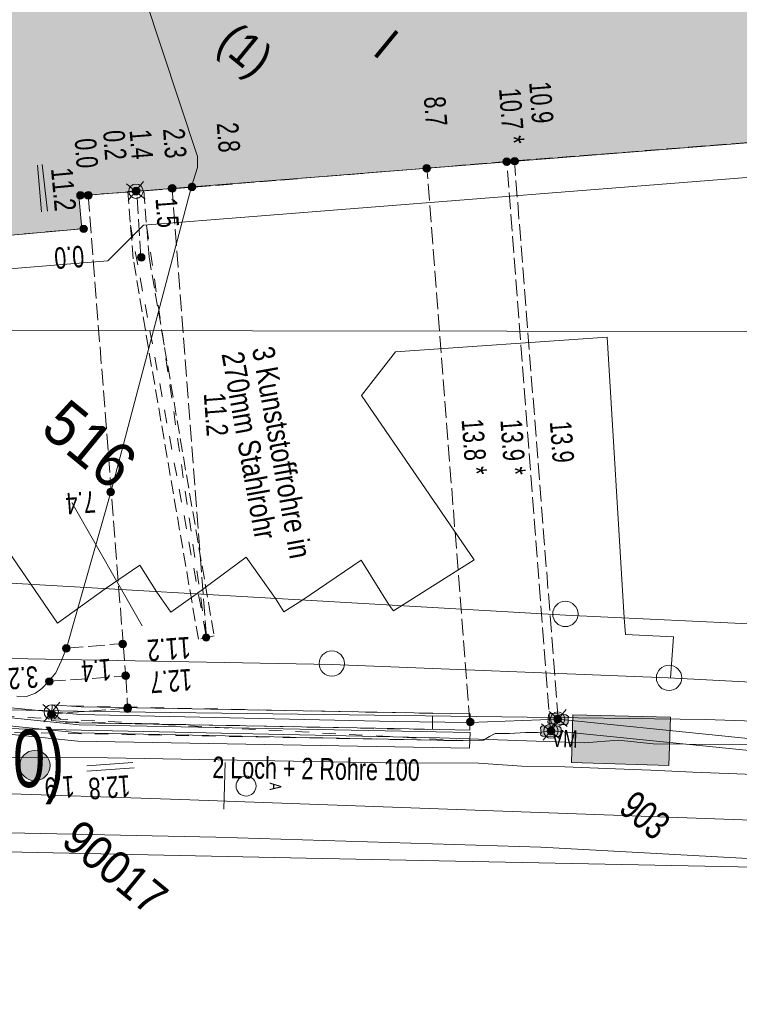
# Model space of a CAD drawing. Header units: metres. Extents: x -740 to 758, y -633 to 854.
# Tile 138 of 256: x -334 to -317, y -139 to -115. Entities that reach past the tile are written whole.
import ezdxf

# ---------------------------------------------------------------- set-up
doc = ezdxf.new("R2010")
doc.units = ezdxf.units.M
doc.header["$MEASUREMENT"] = 0
for name, pattern in [('333_125', [0.4576, 0.3328, -0.1248]), ('333_333', [0.6656, 0.3328, -0.3328]), ('416_125', [0.5408, 0.416, -0.1248])]:
    doc.linetypes.add(name, pattern=pattern)
for name, color, linetype in [('Gas.LOVION', 7, 'Continuous'), ('Grundkarte.LOVION', 7, 'Continuous'), ('Grundkarte_Text.LOVION', 7, 'Continuous'), ('Strom.LOVION', 7, 'Continuous'), ('StromBemass.LOVION', 7, 'Continuous'), ('Telko.LOVION', 7, 'Continuous'), ('ViewBounds.LOVION', 7, 'Continuous'), ('Wasser.LOVION', 7, 'Continuous')]:
    doc.layers.add(name, color=color, linetype=linetype)
doc.styles.add('ERSTELLTER_STIL_1', font='arial.ttf')

msp = doc.modelspace()

# ---------------------------------------------------------------- hatches: boundary and pattern name
at = {"layer": 'Grundkarte.LOVION', "linetype": 'Continuous', "lineweight": 18}
msp.add_hatch(color=254, dxfattribs=at).paths.add_polyline_path([(-344.964, -111.096), (-345.059, -110.425), (-345.352, -110.454), (-345.574, -109.087), (-348.417, -109.335), (-347.778, -115.568), (-344.552, -115.312), (-344.108, -121.061), (-332.945, -120.058), (-333.025, -119.239), (-307.568, -117.223), (-307.784, -114.406), (-308.052, -111.063), (-333.541, -113.053), (-333.644, -111.999), (-340.618, -112.622), (-340.78, -110.657)])
at = {"layer": 'Strom.LOVION', "linetype": 'Continuous', "lineweight": 13}
for points in [[(-321.327, -132.326), (-320.954, -132.363), (-320.925, -132.361), (-320.885, -132.312), (-320.883, -132.179), (-320.87, -132.163), (-320.934, -132.11), (-321.307, -132.073), (-321.337, -132.076), (-321.376, -132.124), (-321.378, -132.257), (-321.391, -132.273), (-321.388, -132.303), (-321.356, -132.329)], [(-321.503, -132.639), (-321.133, -132.647), (-321.117, -132.66), (-321.064, -132.596), (-321.062, -132.463), (-321.065, -132.433), (-321.114, -132.394), (-321.513, -132.389), (-321.542, -132.391), (-321.569, -132.424), (-321.554, -132.57), (-321.568, -132.586), (-321.565, -132.615), (-321.533, -132.642)]]:
    msp.add_hatch(color=7, dxfattribs=at).paths.add_polyline_path(points)
at = {"layer": 'StromBemass.LOVION', "linetype": 'Continuous', "lineweight": 13}
for points in [[(-322.336, -118.455), (-322.33, -118.445), (-322.324, -118.435), (-322.32, -118.424), (-322.317, -118.413), (-322.315, -118.401), (-322.315, -118.389), (-322.317, -118.378), (-322.32, -118.367), (-322.324, -118.356), (-322.33, -118.345), (-322.337, -118.336), (-322.345, -118.328), (-322.354, -118.32), (-322.364, -118.314), (-322.374, -118.309), (-322.385, -118.305), (-322.397, -118.303), (-322.409, -118.303), (-322.42, -118.303), (-322.432, -118.306), (-322.443, -118.309), (-322.453, -118.314), (-322.463, -118.32), (-322.472, -118.328), (-322.48, -118.336), (-322.487, -118.346), (-322.493, -118.356), (-322.497, -118.367), (-322.5, -118.378), (-322.501, -118.39), (-322.501, -118.402), (-322.5, -118.413), (-322.497, -118.425), (-322.492, -118.435), (-322.487, -118.446), (-322.48, -118.455), (-322.472, -118.464), (-322.463, -118.471), (-322.453, -118.477), (-322.442, -118.482), (-322.431, -118.486), (-322.42, -118.488), (-322.408, -118.489), (-322.396, -118.488), (-322.385, -118.486), (-322.374, -118.482), (-322.363, -118.477), (-322.353, -118.471), (-322.344, -118.463)], [(-322.14, -118.444), (-322.133, -118.434), (-322.128, -118.424), (-322.124, -118.413), (-322.121, -118.402), (-322.119, -118.391), (-322.119, -118.379), (-322.121, -118.367), (-322.124, -118.356), (-322.128, -118.346), (-322.134, -118.335), (-322.14, -118.326), (-322.148, -118.318), (-322.157, -118.31), (-322.167, -118.304), (-322.178, -118.299), (-322.189, -118.296), (-322.2, -118.294), (-322.212, -118.293), (-322.223, -118.294), (-322.234, -118.296), (-322.245, -118.3), (-322.256, -118.304), (-322.266, -118.311), (-322.274, -118.318), (-322.282, -118.327), (-322.289, -118.336), (-322.295, -118.346), (-322.299, -118.357), (-322.302, -118.368), (-322.303, -118.38), (-322.303, -118.391), (-322.302, -118.403), (-322.299, -118.414), (-322.294, -118.425), (-322.289, -118.435), (-322.282, -118.444), (-322.274, -118.452), (-322.265, -118.46), (-322.255, -118.466), (-322.245, -118.471), (-322.234, -118.474), (-322.222, -118.476), (-322.211, -118.477), (-322.199, -118.476), (-322.188, -118.474), (-322.177, -118.471), (-322.167, -118.466), (-322.157, -118.459), (-322.148, -118.452)], [(-324.319, -118.619), (-324.313, -118.61), (-324.307, -118.599), (-324.303, -118.588), (-324.3, -118.577), (-324.298, -118.565), (-324.298, -118.553), (-324.3, -118.542), (-324.303, -118.53), (-324.307, -118.519), (-324.313, -118.509), (-324.32, -118.499), (-324.328, -118.491), (-324.337, -118.483), (-324.347, -118.477), (-324.358, -118.472), (-324.369, -118.468), (-324.381, -118.466), (-324.393, -118.465), (-324.404, -118.466), (-324.416, -118.468), (-324.427, -118.472), (-324.438, -118.477), (-324.448, -118.484), (-324.457, -118.491), (-324.465, -118.5), (-324.472, -118.509), (-324.478, -118.52), (-324.482, -118.531), (-324.485, -118.542), (-324.486, -118.554), (-324.486, -118.566), (-324.485, -118.578), (-324.482, -118.589), (-324.477, -118.6), (-324.472, -118.61), (-324.465, -118.62), (-324.456, -118.628), (-324.447, -118.636), (-324.437, -118.642), (-324.427, -118.647), (-324.415, -118.651), (-324.404, -118.653), (-324.392, -118.654), (-324.38, -118.653), (-324.368, -118.651), (-324.357, -118.647), (-324.347, -118.642), (-324.337, -118.636), (-324.328, -118.628)], [(-332.911, -119.292), (-332.904, -119.282), (-332.899, -119.272), (-332.894, -119.261), (-332.891, -119.25), (-332.89, -119.238), (-332.89, -119.227), (-332.892, -119.215), (-332.894, -119.204), (-332.899, -119.193), (-332.904, -119.183), (-332.911, -119.173), (-332.919, -119.165), (-332.928, -119.158), (-332.938, -119.151), (-332.949, -119.146), (-332.96, -119.143), (-332.971, -119.141), (-332.983, -119.14), (-332.995, -119.141), (-333.006, -119.143), (-333.017, -119.147), (-333.028, -119.152), (-333.037, -119.158), (-333.046, -119.165), (-333.054, -119.174), (-333.061, -119.183), (-333.067, -119.194), (-333.071, -119.204), (-333.074, -119.216), (-333.075, -119.227), (-333.075, -119.239), (-333.074, -119.25), (-333.071, -119.262), (-333.066, -119.273), (-333.061, -119.283), (-333.054, -119.292), (-333.046, -119.301), (-333.037, -119.308), (-333.027, -119.314), (-333.016, -119.319), (-333.005, -119.323), (-332.994, -119.325), (-332.982, -119.326), (-332.971, -119.325), (-332.959, -119.323), (-332.948, -119.319), (-332.938, -119.314), (-332.928, -119.308), (-332.919, -119.3)], [(-332.718, -119.291), (-332.711, -119.282), (-332.706, -119.271), (-332.701, -119.26), (-332.698, -119.249), (-332.697, -119.237), (-332.697, -119.225), (-332.698, -119.213), (-332.701, -119.202), (-332.706, -119.191), (-332.712, -119.18), (-332.719, -119.171), (-332.727, -119.162), (-332.736, -119.155), (-332.746, -119.148), (-332.757, -119.143), (-332.768, -119.14), (-332.78, -119.137), (-332.792, -119.137), (-332.804, -119.137), (-332.815, -119.14), (-332.827, -119.143), (-332.837, -119.149), (-332.847, -119.155), (-332.856, -119.163), (-332.865, -119.171), (-332.871, -119.181), (-332.877, -119.191), (-332.882, -119.202), (-332.884, -119.214), (-332.886, -119.226), (-332.886, -119.238), (-332.884, -119.249), (-332.881, -119.261), (-332.877, -119.272), (-332.871, -119.282), (-332.864, -119.292), (-332.856, -119.301), (-332.847, -119.308), (-332.837, -119.314), (-332.826, -119.32), (-332.815, -119.323), (-332.803, -119.325), (-332.791, -119.326), (-332.779, -119.325), (-332.768, -119.323), (-332.756, -119.319), (-332.745, -119.314), (-332.735, -119.308), (-332.726, -119.3)], [(-332.715, -119.289), (-332.708, -119.279), (-332.702, -119.269), (-332.698, -119.258), (-332.695, -119.246), (-332.694, -119.234), (-332.694, -119.222), (-332.695, -119.211), (-332.698, -119.199), (-332.703, -119.188), (-332.708, -119.177), (-332.715, -119.168), (-332.724, -119.159), (-332.733, -119.152), (-332.743, -119.145), (-332.754, -119.14), (-332.765, -119.137), (-332.777, -119.134), (-332.789, -119.134), (-332.801, -119.134), (-332.812, -119.137), (-332.824, -119.14), (-332.834, -119.146), (-332.845, -119.152), (-332.854, -119.16), (-332.862, -119.168), (-332.869, -119.178), (-332.875, -119.188), (-332.879, -119.2), (-332.882, -119.211), (-332.883, -119.223), (-332.883, -119.235), (-332.882, -119.247), (-332.879, -119.258), (-332.874, -119.269), (-332.869, -119.28), (-332.861, -119.29), (-332.853, -119.298), (-332.844, -119.306), (-332.834, -119.312), (-332.823, -119.317), (-332.812, -119.321), (-332.8, -119.323), (-332.788, -119.324), (-332.776, -119.323), (-332.764, -119.321), (-332.753, -119.317), (-332.742, -119.312), (-332.732, -119.305), (-332.723, -119.298)], [(-332.715, -119.289), (-332.708, -119.279), (-332.702, -119.269), (-332.698, -119.258), (-332.695, -119.246), (-332.694, -119.234), (-332.694, -119.222), (-332.695, -119.211), (-332.698, -119.199), (-332.703, -119.188), (-332.708, -119.177), (-332.715, -119.168), (-332.724, -119.159), (-332.733, -119.152), (-332.743, -119.145), (-332.754, -119.14), (-332.765, -119.137), (-332.777, -119.134), (-332.789, -119.134), (-332.801, -119.134), (-332.812, -119.137), (-332.824, -119.14), (-332.834, -119.146), (-332.845, -119.152), (-332.854, -119.16), (-332.862, -119.168), (-332.869, -119.178), (-332.875, -119.188), (-332.879, -119.2), (-332.882, -119.211), (-332.883, -119.223), (-332.883, -119.235), (-332.882, -119.247), (-332.879, -119.258), (-332.874, -119.269), (-332.869, -119.28), (-332.861, -119.29), (-332.853, -119.298), (-332.844, -119.306), (-332.834, -119.312), (-332.823, -119.317), (-332.812, -119.321), (-332.8, -119.323), (-332.788, -119.324), (-332.776, -119.323), (-332.764, -119.321), (-332.753, -119.317), (-332.742, -119.312), (-332.732, -119.305), (-332.723, -119.298)], [(-331.527, -119.188), (-331.52, -119.178), (-331.514, -119.168), (-331.51, -119.157), (-331.507, -119.145), (-331.505, -119.133), (-331.505, -119.121), (-331.507, -119.109), (-331.51, -119.098), (-331.514, -119.086), (-331.52, -119.076), (-331.527, -119.066), (-331.535, -119.058), (-331.545, -119.05), (-331.555, -119.044), (-331.566, -119.038), (-331.577, -119.035), (-331.589, -119.033), (-331.601, -119.032), (-331.613, -119.033), (-331.625, -119.035), (-331.636, -119.039), (-331.647, -119.044), (-331.657, -119.05), (-331.666, -119.058), (-331.674, -119.067), (-331.681, -119.076), (-331.687, -119.087), (-331.691, -119.098), (-331.694, -119.11), (-331.696, -119.122), (-331.696, -119.134), (-331.694, -119.145), (-331.691, -119.157), (-331.687, -119.168), (-331.681, -119.179), (-331.674, -119.188), (-331.666, -119.197), (-331.656, -119.205), (-331.646, -119.211), (-331.635, -119.216), (-331.624, -119.22), (-331.612, -119.222), (-331.6, -119.223), (-331.588, -119.222), (-331.576, -119.22), (-331.565, -119.216), (-331.554, -119.211), (-331.544, -119.204), (-331.535, -119.197)], [(-330.633, -119.119), (-330.626, -119.11), (-330.62, -119.099), (-330.616, -119.088), (-330.613, -119.076), (-330.612, -119.064), (-330.612, -119.052), (-330.613, -119.041), (-330.616, -119.029), (-330.621, -119.018), (-330.626, -119.007), (-330.634, -118.998), (-330.642, -118.989), (-330.651, -118.981), (-330.661, -118.975), (-330.672, -118.97), (-330.683, -118.966), (-330.695, -118.964), (-330.707, -118.963), (-330.719, -118.964), (-330.731, -118.966), (-330.742, -118.97), (-330.753, -118.975), (-330.763, -118.982), (-330.773, -118.989), (-330.781, -118.998), (-330.788, -119.008), (-330.794, -119.018), (-330.798, -119.03), (-330.801, -119.041), (-330.802, -119.053), (-330.802, -119.065), (-330.801, -119.077), (-330.798, -119.089), (-330.793, -119.1), (-330.787, -119.11), (-330.78, -119.12), (-330.772, -119.129), (-330.763, -119.136), (-330.753, -119.143), (-330.742, -119.148), (-330.73, -119.151), (-330.719, -119.154), (-330.707, -119.154), (-330.695, -119.154), (-330.683, -119.151), (-330.672, -119.147), (-330.661, -119.142), (-330.651, -119.136), (-330.641, -119.128)], [(-330.144, -119.082), (-330.137, -119.072), (-330.132, -119.062), (-330.127, -119.05), (-330.124, -119.039), (-330.123, -119.027), (-330.123, -119.015), (-330.124, -119.004), (-330.127, -118.992), (-330.132, -118.981), (-330.138, -118.971), (-330.145, -118.961), (-330.153, -118.952), (-330.162, -118.945), (-330.172, -118.939), (-330.183, -118.934), (-330.194, -118.93), (-330.206, -118.928), (-330.217, -118.927), (-330.229, -118.928), (-330.241, -118.93), (-330.252, -118.934), (-330.263, -118.939), (-330.273, -118.945), (-330.282, -118.953), (-330.29, -118.962), (-330.297, -118.971), (-330.303, -118.982), (-330.307, -118.993), (-330.31, -119.004), (-330.311, -119.016), (-330.311, -119.028), (-330.31, -119.04), (-330.307, -119.051), (-330.303, -119.062), (-330.297, -119.072), (-330.29, -119.082), (-330.282, -119.091), (-330.272, -119.098), (-330.262, -119.105), (-330.252, -119.11), (-330.24, -119.113), (-330.229, -119.115), (-330.217, -119.116), (-330.205, -119.115), (-330.193, -119.113), (-330.182, -119.109), (-330.171, -119.104), (-330.161, -119.098), (-330.152, -119.09)], [(-330.144, -119.082), (-330.137, -119.072), (-330.132, -119.062), (-330.127, -119.05), (-330.124, -119.039), (-330.123, -119.027), (-330.123, -119.015), (-330.124, -119.004), (-330.127, -118.992), (-330.132, -118.981), (-330.138, -118.971), (-330.145, -118.961), (-330.153, -118.952), (-330.162, -118.945), (-330.172, -118.939), (-330.183, -118.934), (-330.194, -118.93), (-330.206, -118.928), (-330.217, -118.927), (-330.229, -118.928), (-330.241, -118.93), (-330.252, -118.934), (-330.263, -118.939), (-330.273, -118.945), (-330.282, -118.953), (-330.29, -118.962), (-330.297, -118.971), (-330.303, -118.982), (-330.307, -118.993), (-330.31, -119.004), (-330.311, -119.016), (-330.311, -119.028), (-330.31, -119.04), (-330.307, -119.051), (-330.303, -119.062), (-330.297, -119.072), (-330.29, -119.082), (-330.282, -119.091), (-330.272, -119.098), (-330.262, -119.105), (-330.252, -119.11), (-330.24, -119.113), (-330.229, -119.115), (-330.217, -119.116), (-330.205, -119.115), (-330.193, -119.113), (-330.182, -119.109), (-330.171, -119.104), (-330.161, -119.098), (-330.152, -119.09)], [(-332.831, -120.121), (-332.824, -120.111), (-332.819, -120.101), (-332.815, -120.09), (-332.812, -120.079), (-332.81, -120.067), (-332.81, -120.056), (-332.812, -120.044), (-332.815, -120.033), (-332.819, -120.022), (-332.825, -120.012), (-332.832, -120.002), (-332.84, -119.994), (-332.849, -119.986), (-332.858, -119.98), (-332.869, -119.975), (-332.88, -119.972), (-332.892, -119.969), (-332.903, -119.969), (-332.915, -119.969), (-332.926, -119.972), (-332.938, -119.975), (-332.948, -119.98), (-332.958, -119.987), (-332.967, -119.994), (-332.975, -120.003), (-332.982, -120.012), (-332.987, -120.022), (-332.992, -120.033), (-332.994, -120.045), (-332.996, -120.056), (-332.996, -120.068), (-332.994, -120.079), (-332.991, -120.091), (-332.987, -120.102), (-332.981, -120.112), (-332.974, -120.121), (-332.966, -120.13), (-332.957, -120.137), (-332.948, -120.143), (-332.937, -120.148), (-332.926, -120.152), (-332.914, -120.154), (-332.903, -120.155), (-332.891, -120.154), (-332.88, -120.152), (-332.869, -120.148), (-332.858, -120.143), (-332.848, -120.137), (-332.839, -120.129)], [(-331.402, -120.828), (-331.395, -120.819), (-331.39, -120.809), (-331.385, -120.798), (-331.382, -120.787), (-331.381, -120.775), (-331.381, -120.763), (-331.383, -120.752), (-331.386, -120.741), (-331.39, -120.73), (-331.395, -120.72), (-331.402, -120.71), (-331.41, -120.702), (-331.419, -120.694), (-331.429, -120.688), (-331.44, -120.683), (-331.451, -120.68), (-331.462, -120.678), (-331.474, -120.677), (-331.485, -120.678), (-331.497, -120.68), (-331.508, -120.684), (-331.518, -120.689), (-331.528, -120.695), (-331.537, -120.702), (-331.545, -120.711), (-331.552, -120.72), (-331.558, -120.73), (-331.562, -120.741), (-331.565, -120.753), (-331.566, -120.764), (-331.566, -120.776), (-331.565, -120.787), (-331.562, -120.798), (-331.557, -120.809), (-331.552, -120.819), (-331.545, -120.829), (-331.537, -120.837), (-331.528, -120.845), (-331.518, -120.851), (-331.507, -120.856), (-331.496, -120.859), (-331.485, -120.862), (-331.473, -120.862), (-331.462, -120.861), (-331.45, -120.859), (-331.439, -120.856), (-331.429, -120.851), (-331.419, -120.844), (-331.41, -120.837)], [(-332.158, -126.647), (-332.151, -126.637), (-332.146, -126.626), (-332.141, -126.615), (-332.138, -126.604), (-332.137, -126.592), (-332.137, -126.58), (-332.138, -126.568), (-332.141, -126.556), (-332.146, -126.545), (-332.152, -126.535), (-332.159, -126.525), (-332.167, -126.517), (-332.176, -126.509), (-332.186, -126.503), (-332.197, -126.497), (-332.209, -126.494), (-332.22, -126.492), (-332.232, -126.491), (-332.244, -126.492), (-332.256, -126.494), (-332.267, -126.498), (-332.278, -126.503), (-332.288, -126.509), (-332.297, -126.517), (-332.306, -126.526), (-332.313, -126.535), (-332.318, -126.546), (-332.323, -126.557), (-332.326, -126.569), (-332.327, -126.581), (-332.327, -126.592), (-332.326, -126.604), (-332.323, -126.616), (-332.318, -126.627), (-332.312, -126.638), (-332.305, -126.647), (-332.297, -126.656), (-332.288, -126.663), (-332.278, -126.67), (-332.267, -126.675), (-332.255, -126.679), (-332.244, -126.681), (-332.232, -126.681), (-332.22, -126.681), (-332.208, -126.678), (-332.197, -126.675), (-332.186, -126.67), (-332.176, -126.663), (-332.167, -126.655)], [(-332.158, -126.647), (-332.151, -126.637), (-332.146, -126.626), (-332.141, -126.615), (-332.138, -126.604), (-332.137, -126.592), (-332.137, -126.58), (-332.138, -126.568), (-332.141, -126.556), (-332.146, -126.545), (-332.152, -126.535), (-332.159, -126.525), (-332.167, -126.517), (-332.176, -126.509), (-332.186, -126.503), (-332.197, -126.497), (-332.209, -126.494), (-332.22, -126.492), (-332.232, -126.491), (-332.244, -126.492), (-332.256, -126.494), (-332.267, -126.498), (-332.278, -126.503), (-332.288, -126.509), (-332.297, -126.517), (-332.306, -126.526), (-332.313, -126.535), (-332.318, -126.546), (-332.323, -126.557), (-332.326, -126.569), (-332.327, -126.581), (-332.327, -126.592), (-332.326, -126.604), (-332.323, -126.616), (-332.318, -126.627), (-332.312, -126.638), (-332.305, -126.647), (-332.297, -126.656), (-332.288, -126.663), (-332.278, -126.67), (-332.267, -126.675), (-332.255, -126.679), (-332.244, -126.681), (-332.232, -126.681), (-332.22, -126.681), (-332.208, -126.678), (-332.197, -126.675), (-332.186, -126.67), (-332.176, -126.663), (-332.167, -126.655)], [(-329.793, -130.254), (-329.786, -130.245), (-329.78, -130.234), (-329.776, -130.224), (-329.773, -130.212), (-329.772, -130.201), (-329.772, -130.189), (-329.773, -130.177), (-329.776, -130.166), (-329.781, -130.155), (-329.786, -130.145), (-329.793, -130.136), (-329.801, -130.127), (-329.81, -130.12), (-329.82, -130.113), (-329.831, -130.108), (-329.842, -130.105), (-329.853, -130.103), (-329.865, -130.102), (-329.877, -130.103), (-329.888, -130.105), (-329.899, -130.109), (-329.91, -130.114), (-329.92, -130.12), (-329.929, -130.127), (-329.937, -130.136), (-329.943, -130.145), (-329.949, -130.156), (-329.953, -130.167), (-329.956, -130.178), (-329.958, -130.19), (-329.958, -130.201), (-329.956, -130.213), (-329.953, -130.224), (-329.949, -130.235), (-329.943, -130.245), (-329.936, -130.255), (-329.928, -130.263), (-329.919, -130.271), (-329.909, -130.277), (-329.899, -130.282), (-329.888, -130.285), (-329.876, -130.287), (-329.864, -130.288), (-329.853, -130.287), (-329.841, -130.285), (-329.83, -130.282), (-329.82, -130.277), (-329.81, -130.27), (-329.801, -130.263)], [(-333.26, -130.527), (-333.253, -130.517), (-333.247, -130.507), (-333.243, -130.496), (-333.24, -130.485), (-333.239, -130.473), (-333.239, -130.461), (-333.24, -130.45), (-333.243, -130.438), (-333.248, -130.427), (-333.253, -130.417), (-333.26, -130.408), (-333.268, -130.399), (-333.278, -130.392), (-333.288, -130.385), (-333.298, -130.38), (-333.309, -130.377), (-333.321, -130.375), (-333.333, -130.374), (-333.344, -130.375), (-333.356, -130.377), (-333.367, -130.381), (-333.378, -130.386), (-333.388, -130.392), (-333.397, -130.399), (-333.405, -130.408), (-333.412, -130.418), (-333.417, -130.428), (-333.422, -130.439), (-333.424, -130.45), (-333.426, -130.462), (-333.426, -130.474), (-333.424, -130.485), (-333.421, -130.497), (-333.417, -130.508), (-333.411, -130.518), (-333.404, -130.527), (-333.396, -130.536), (-333.387, -130.543), (-333.377, -130.55), (-333.367, -130.555), (-333.355, -130.558), (-333.344, -130.56), (-333.332, -130.561), (-333.32, -130.56), (-333.309, -130.558), (-333.298, -130.554), (-333.287, -130.549), (-333.277, -130.543), (-333.268, -130.536)], [(-331.861, -130.414), (-331.854, -130.404), (-331.848, -130.394), (-331.844, -130.383), (-331.841, -130.371), (-331.84, -130.36), (-331.84, -130.348), (-331.841, -130.336), (-331.844, -130.325), (-331.849, -130.314), (-331.854, -130.304), (-331.861, -130.294), (-331.869, -130.285), (-331.878, -130.278), (-331.888, -130.272), (-331.899, -130.267), (-331.91, -130.263), (-331.922, -130.261), (-331.934, -130.26), (-331.945, -130.261), (-331.957, -130.263), (-331.968, -130.267), (-331.979, -130.272), (-331.989, -130.278), (-331.998, -130.286), (-332.006, -130.294), (-332.013, -130.304), (-332.019, -130.314), (-332.023, -130.325), (-332.026, -130.337), (-332.027, -130.349), (-332.027, -130.36), (-332.026, -130.372), (-332.023, -130.383), (-332.018, -130.394), (-332.013, -130.405), (-332.006, -130.414), (-331.998, -130.423), (-331.988, -130.43), (-331.978, -130.437), (-331.968, -130.442), (-331.956, -130.445), (-331.945, -130.447), (-331.933, -130.448), (-331.921, -130.447), (-331.91, -130.445), (-331.899, -130.441), (-331.888, -130.436), (-331.878, -130.43), (-331.869, -130.422)], [(-331.788, -131.204), (-331.781, -131.195), (-331.776, -131.184), (-331.771, -131.173), (-331.768, -131.162), (-331.767, -131.15), (-331.767, -131.138), (-331.769, -131.126), (-331.772, -131.114), (-331.776, -131.103), (-331.782, -131.093), (-331.789, -131.083), (-331.797, -131.074), (-331.806, -131.067), (-331.816, -131.061), (-331.827, -131.055), (-331.839, -131.052), (-331.85, -131.05), (-331.862, -131.049), (-331.874, -131.05), (-331.886, -131.052), (-331.897, -131.056), (-331.908, -131.061), (-331.918, -131.067), (-331.927, -131.075), (-331.935, -131.084), (-331.942, -131.093), (-331.948, -131.104), (-331.953, -131.115), (-331.955, -131.126), (-331.957, -131.138), (-331.957, -131.15), (-331.955, -131.162), (-331.952, -131.174), (-331.948, -131.185), (-331.942, -131.195), (-331.935, -131.205), (-331.927, -131.214), (-331.918, -131.221), (-331.908, -131.228), (-331.897, -131.233), (-331.885, -131.236), (-331.874, -131.238), (-331.862, -131.239), (-331.85, -131.238), (-331.838, -131.236), (-331.827, -131.232), (-331.816, -131.227), (-331.806, -131.221), (-331.797, -131.213)], [(-333.684, -131.342), (-333.677, -131.333), (-333.671, -131.323), (-333.667, -131.312), (-333.664, -131.301), (-333.663, -131.289), (-333.663, -131.278), (-333.664, -131.266), (-333.667, -131.255), (-333.672, -131.244), (-333.677, -131.234), (-333.684, -131.225), (-333.692, -131.217), (-333.701, -131.209), (-333.711, -131.203), (-333.721, -131.198), (-333.732, -131.195), (-333.743, -131.193), (-333.755, -131.192), (-333.766, -131.193), (-333.778, -131.195), (-333.789, -131.198), (-333.799, -131.203), (-333.809, -131.21), (-333.818, -131.217), (-333.826, -131.225), (-333.832, -131.235), (-333.838, -131.245), (-333.842, -131.256), (-333.845, -131.267), (-333.846, -131.278), (-333.846, -131.29), (-333.845, -131.301), (-333.842, -131.312), (-333.838, -131.323), (-333.832, -131.333), (-333.825, -131.342), (-333.817, -131.351), (-333.808, -131.358), (-333.799, -131.364), (-333.788, -131.369), (-333.777, -131.373), (-333.766, -131.375), (-333.754, -131.376), (-333.743, -131.375), (-333.731, -131.373), (-333.721, -131.369), (-333.71, -131.364), (-333.7, -131.358), (-333.692, -131.35)], [(-331.736, -131.997), (-331.729, -131.987), (-331.723, -131.976), (-331.719, -131.965), (-331.716, -131.954), (-331.714, -131.942), (-331.714, -131.93), (-331.716, -131.918), (-331.719, -131.906), (-331.723, -131.895), (-331.729, -131.885), (-331.736, -131.875), (-331.744, -131.866), (-331.754, -131.859), (-331.764, -131.852), (-331.775, -131.847), (-331.786, -131.843), (-331.798, -131.841), (-331.81, -131.841), (-331.822, -131.841), (-331.834, -131.844), (-331.845, -131.847), (-331.856, -131.852), (-331.866, -131.859), (-331.875, -131.867), (-331.883, -131.875), (-331.89, -131.885), (-331.896, -131.896), (-331.9, -131.907), (-331.903, -131.918), (-331.905, -131.93), (-331.905, -131.942), (-331.903, -131.954), (-331.9, -131.966), (-331.896, -131.977), (-331.89, -131.987), (-331.883, -131.997), (-331.875, -132.006), (-331.865, -132.013), (-331.855, -132.02), (-331.844, -132.025), (-331.833, -132.028), (-331.821, -132.031), (-331.809, -132.031), (-331.797, -132.031), (-331.786, -132.028), (-331.774, -132.025), (-331.763, -132.019), (-331.753, -132.013), (-331.744, -132.005)], [(-333.627, -132.162), (-333.62, -132.152), (-333.615, -132.141), (-333.61, -132.13), (-333.607, -132.119), (-333.606, -132.107), (-333.606, -132.095), (-333.607, -132.083), (-333.61, -132.071), (-333.615, -132.06), (-333.621, -132.049), (-333.628, -132.04), (-333.636, -132.031), (-333.645, -132.023), (-333.656, -132.017), (-333.666, -132.012), (-333.678, -132.008), (-333.69, -132.006), (-333.702, -132.005), (-333.714, -132.006), (-333.726, -132.008), (-333.737, -132.012), (-333.748, -132.017), (-333.758, -132.024), (-333.767, -132.031), (-333.775, -132.04), (-333.783, -132.05), (-333.788, -132.06), (-333.793, -132.072), (-333.796, -132.083), (-333.797, -132.095), (-333.797, -132.107), (-333.796, -132.119), (-333.792, -132.131), (-333.788, -132.142), (-333.782, -132.152), (-333.775, -132.162), (-333.767, -132.171), (-333.758, -132.179), (-333.747, -132.185), (-333.736, -132.19), (-333.725, -132.194), (-333.713, -132.196), (-333.701, -132.197), (-333.689, -132.196), (-333.677, -132.194), (-333.666, -132.19), (-333.655, -132.185), (-333.645, -132.178), (-333.636, -132.171)], [(-331.735, -132.023), (-331.729, -132.013), (-331.723, -132.003), (-331.718, -131.992), (-331.716, -131.98), (-331.714, -131.968), (-331.714, -131.956), (-331.716, -131.944), (-331.719, -131.933), (-331.723, -131.922), (-331.729, -131.912), (-331.736, -131.902), (-331.744, -131.893), (-331.753, -131.886), (-331.763, -131.879), (-331.774, -131.874), (-331.785, -131.871), (-331.797, -131.869), (-331.809, -131.868), (-331.821, -131.869), (-331.832, -131.871), (-331.844, -131.875), (-331.855, -131.88), (-331.865, -131.886), (-331.874, -131.894), (-331.882, -131.902), (-331.889, -131.912), (-331.894, -131.922), (-331.899, -131.934), (-331.902, -131.945), (-331.903, -131.957), (-331.903, -131.969), (-331.902, -131.981), (-331.899, -131.992), (-331.894, -132.003), (-331.888, -132.014), (-331.881, -132.023), (-331.873, -132.032), (-331.864, -132.039), (-331.854, -132.046), (-331.843, -132.051), (-331.832, -132.054), (-331.82, -132.057), (-331.808, -132.057), (-331.796, -132.056), (-331.785, -132.054), (-331.773, -132.05), (-331.763, -132.045), (-331.753, -132.039), (-331.744, -132.031)], [(-323.243, -132.353), (-323.236, -132.343), (-323.23, -132.333), (-323.226, -132.322), (-323.223, -132.31), (-323.222, -132.299), (-323.222, -132.287), (-323.223, -132.275), (-323.226, -132.264), (-323.231, -132.253), (-323.236, -132.242), (-323.243, -132.233), (-323.251, -132.224), (-323.26, -132.217), (-323.27, -132.211), (-323.281, -132.206), (-323.292, -132.202), (-323.304, -132.2), (-323.316, -132.199), (-323.328, -132.2), (-323.339, -132.202), (-323.35, -132.206), (-323.361, -132.211), (-323.371, -132.217), (-323.38, -132.225), (-323.388, -132.233), (-323.395, -132.243), (-323.401, -132.253), (-323.405, -132.264), (-323.408, -132.276), (-323.409, -132.287), (-323.409, -132.299), (-323.408, -132.311), (-323.405, -132.322), (-323.4, -132.333), (-323.395, -132.344), (-323.388, -132.353), (-323.38, -132.362), (-323.37, -132.369), (-323.36, -132.376), (-323.35, -132.381), (-323.339, -132.384), (-323.327, -132.386), (-323.315, -132.387), (-323.303, -132.386), (-323.292, -132.384), (-323.281, -132.38), (-323.27, -132.375), (-323.26, -132.369), (-323.251, -132.361)], [(-321.074, -132.276), (-321.068, -132.267), (-321.062, -132.256), (-321.058, -132.246), (-321.055, -132.234), (-321.054, -132.223), (-321.054, -132.211), (-321.055, -132.2), (-321.058, -132.188), (-321.062, -132.177), (-321.068, -132.167), (-321.075, -132.158), (-321.083, -132.149), (-321.092, -132.142), (-321.102, -132.136), (-321.112, -132.131), (-321.123, -132.127), (-321.135, -132.125), (-321.146, -132.124), (-321.158, -132.125), (-321.169, -132.127), (-321.18, -132.131), (-321.191, -132.136), (-321.201, -132.142), (-321.21, -132.15), (-321.218, -132.158), (-321.224, -132.168), (-321.23, -132.178), (-321.234, -132.189), (-321.237, -132.2), (-321.239, -132.212), (-321.239, -132.223), (-321.237, -132.235), (-321.234, -132.246), (-321.23, -132.257), (-321.224, -132.267), (-321.217, -132.276), (-321.209, -132.285), (-321.2, -132.292), (-321.19, -132.299), (-321.18, -132.303), (-321.169, -132.307), (-321.157, -132.309), (-321.146, -132.31), (-321.134, -132.309), (-321.123, -132.307), (-321.112, -132.303), (-321.101, -132.298), (-321.091, -132.292), (-321.082, -132.285)], [(-321.239, -132.574), (-321.232, -132.564), (-321.226, -132.554), (-321.222, -132.543), (-321.219, -132.532), (-321.218, -132.52), (-321.218, -132.508), (-321.219, -132.496), (-321.222, -132.485), (-321.227, -132.474), (-321.232, -132.464), (-321.239, -132.454), (-321.247, -132.446), (-321.257, -132.438), (-321.267, -132.432), (-321.277, -132.427), (-321.288, -132.423), (-321.3, -132.421), (-321.312, -132.42), (-321.324, -132.421), (-321.335, -132.423), (-321.346, -132.427), (-321.357, -132.432), (-321.367, -132.438), (-321.376, -132.446), (-321.384, -132.455), (-321.391, -132.464), (-321.397, -132.475), (-321.401, -132.486), (-321.404, -132.497), (-321.405, -132.509), (-321.405, -132.52), (-321.404, -132.532), (-321.401, -132.544), (-321.396, -132.555), (-321.391, -132.565), (-321.384, -132.574), (-321.376, -132.583), (-321.366, -132.59), (-321.356, -132.597), (-321.346, -132.602), (-321.335, -132.605), (-321.323, -132.607), (-321.311, -132.608), (-321.299, -132.607), (-321.288, -132.605), (-321.277, -132.601), (-321.266, -132.596), (-321.256, -132.59), (-321.247, -132.583)]]:
    msp.add_hatch(color=7, dxfattribs=at).paths.add_polyline_path(points)
at = {"layer": 'Telko.LOVION', "linetype": 'Continuous', "lineweight": 13}
msp.add_hatch(color=7, dxfattribs=at).paths.add_polyline_path([(-318.343, -132.167), (-320.772, -132.109), (-320.804, -133.295), (-318.388, -133.369)])
msp.add_hatch(color=7, dxfattribs=at).paths.add_polyline_path([(-318.343, -132.167), (-320.772, -132.109), (-320.804, -133.295), (-318.388, -133.369)])
at = {"layer": 'Wasser.LOVION', "linetype": 'Continuous', "lineweight": 13}
msp.add_hatch(color=7, dxfattribs=at).paths.add_polyline_path([(-333.823, -133.61), (-333.795, -133.571), (-333.773, -133.53), (-333.755, -133.486), (-333.744, -133.44), (-333.738, -133.393), (-333.738, -133.346), (-333.744, -133.299), (-333.756, -133.254), (-333.774, -133.21), (-333.797, -133.169), (-333.824, -133.13), (-333.857, -133.096), (-333.893, -133.066), (-333.933, -133.041), (-333.976, -133.021), (-334.021, -133.007), (-334.067, -132.998), (-334.114, -132.995), (-334.161, -132.998), (-334.208, -133.007), (-334.253, -133.022), (-334.295, -133.042), (-334.335, -133.068), (-334.371, -133.098), (-334.404, -133.132), (-334.431, -133.171), (-334.454, -133.212), (-334.471, -133.256), (-334.483, -133.302), (-334.488, -133.349), (-334.488, -133.396), (-334.482, -133.443), (-334.47, -133.488), (-334.453, -133.532), (-334.43, -133.573), (-334.402, -133.611), (-334.37, -133.646), (-334.333, -133.676), (-334.293, -133.701), (-334.25, -133.721), (-334.205, -133.735), (-334.159, -133.744), (-334.112, -133.747), (-334.065, -133.744), (-334.019, -133.735), (-333.974, -133.72), (-333.931, -133.7), (-333.891, -133.674), (-333.855, -133.644)])

# ---------------------------------------------------------------- linework, layer by layer
at = {"layer": 'Gas.LOVION', "color": 5, "linetype": 'Continuous', "lineweight": 18}
msp.add_lwpolyline([(-219.175, -140.412), (-243.406, -142.116), (-268.264, -143.01), (-276.185, -141.804), (-286.61, -138.109), (-309.611, -135.924), (-315.067, -135.748), (-321.559, -135.393), (-329.622, -135.147), (-345.024, -134.82), (-349.837, -135.01), (-364.055, -134.848), (-369.432, -135.167), (-379.982, -135.785), (-395.272, -136.6), (-397.497, -136.818), (-407.579, -137.39), (-411.6, -142.054), (-415.469, -142.24), (-424.525, -142.416), (-435.069, -142.797), (-453.806, -143.417), (-462.068, -143.249)], dxfattribs=at)
at = {"layer": 'Gas.LOVION', "color": 1, "linetype": 'Continuous', "lineweight": 18}
msp.add_lwpolyline([(-407.075, -137.858), (-396.609, -136.982), (-396.023, -136.925), (-395.025, -136.857), (-385.161, -136.321), (-384.898, -136.295), (-383.955, -136.262), (-372.076, -135.633), (-369.385, -135.503), (-360.812, -135.063), (-349.832, -135.069), (-337.972, -135.446), (-327.385, -135.667), (-315.436, -135.903), (-308.217, -136.423), (-304.069, -136.683), (-293.225, -138.918), (-281.309, -141.847)], dxfattribs=at)
at = {"layer": 'Grundkarte.LOVION', "color": 253, "linetype": 'Continuous', "lineweight": 18}
msp.add_lwpolyline([(-282.337, -134.351), (-291.634, -133.28), (-301.393, -132.313), (-311.279, -131.565), (-318.408, -131.198), (-326.746, -130.861), (-338.737, -130.644), (-358.246, -130.926), (-377.719, -131.884), (-377.815, -130.297), (-380.134, -101.737), (-357.074, -99.689), (-357.302, -96.756), (-357.47, -94.733), (-358.492, -94.862), (-359.079, -87.649), (-347.617, -86.676), (-347.383, -86.653), (-348.745, -69.703), (-348.796, -69.176), (-339.736, -68.438), (-340.397, -60.463), (-285.437, -56.095)], dxfattribs=at)
at = {"layer": 'Grundkarte.LOVION', "color": 8, "linetype": 'Continuous', "lineweight": 18}
for points in [[(-285.444, -132.497), (-294.405, -131.541), (-303.385, -130.675), (-312.551, -130.035), (-320.954, -129.644), (-337.867, -128.667), (-376.196, -130.228), (-377.815, -130.297), (-380.134, -101.737), (-357.074, -99.689), (-357.302, -96.756), (-357.47, -94.733), (-358.492, -94.862), (-359.079, -87.649), (-347.617, -86.676), (-347.383, -86.653), (-348.745, -69.703), (-348.796, -69.176), (-339.736, -68.438), (-340.397, -60.463), (-285.437, -56.095)], [(-343.08, -120.99), (-342.979, -121.719), (-332.306, -120.853), (-331.417, -119.968), (-309.654, -118.254), (-307.221, -118.046), (-306.226, -117.948), (-306.07, -116.515)], [(-336.417, -125.659), (-334.211, -128.872), (-333.555, -129.842), (-332.368, -128.987), (-331.509, -128.4), (-331.089, -129.069), (-330.744, -129.567), (-330.108, -129.121), (-328.868, -128.201), (-328.147, -129.225), (-327.937, -129.559), (-327.492, -129.279), (-326.023, -128.278), (-325.323, -129.392), (-325.221, -129.53), (-323.216, -128.27), (-326.008, -124.198), (-325.169, -123.111), (-319.914, -122.745), (-319.499, -129.709), (-319.459, -130.119), (-318.271, -130.18), (-318.349, -131.193)], [(-263.527, -149.595), (-292.894, -144.575), (-305.065, -143.726), (-330.143, -142.07), (-356.775, -142.043), (-356.983, -142.034), (-358.982, -141.845), (-374.17, -140.67), (-377.041, -140.625), (-377.548, -134.232), (-377.719, -131.884), (-358.246, -130.926), (-338.737, -130.644), (-326.746, -130.861), (-318.408, -131.198), (-311.279, -131.565), (-301.393, -132.313), (-291.634, -133.28), (-282.337, -134.351)], [(-362.49, -133.469), (-358.544, -133.32), (-354.625, -133.202), (-350.7, -133.144), (-348.425, -133.128), (-346.092, -133.107), (-343.818, -133.092), (-336.899, -133.124), (-334.619, -133.168), (-332.312, -133.178), (-330.032, -133.222), (-327.694, -133.259), (-325.414, -133.302), (-323.107, -133.313), (-322.036, -133.386), (-320.971, -133.4), (-319.932, -133.446), (-318.834, -133.486), (-317.795, -133.532), (-316.698, -133.573), (-315.659, -133.619)]]:
    msp.add_lwpolyline(points, dxfattribs=at)
for points in [[(-344.964, -111.096), (-340.78, -110.657), (-340.618, -112.622), (-333.644, -111.999), (-333.541, -113.053), (-308.052, -111.063), (-307.784, -114.406), (-307.568, -117.223), (-333.025, -119.239), (-332.945, -120.058), (-344.108, -121.061), (-344.552, -115.312), (-347.778, -115.568), (-348.417, -109.335), (-345.574, -109.087), (-345.352, -110.454), (-345.059, -110.425)], [(-337.867, -128.667), (-320.954, -129.644), (-312.551, -130.035), (-303.385, -130.675), (-294.405, -131.541), (-285.444, -132.497), (-277.298, -133.593), (-277.128, -135.024), (-282.337, -134.351), (-291.634, -133.28), (-301.393, -132.313), (-311.279, -131.565), (-318.408, -131.198), (-326.746, -130.861), (-338.737, -130.644), (-358.246, -130.926), (-377.719, -131.884), (-377.815, -130.297), (-376.196, -130.228)]]:
    msp.add_lwpolyline(points, close=True, dxfattribs=at)
at = {"layer": 'Grundkarte.LOVION', "color": 7, "linetype": 'Continuous', "lineweight": 13}
msp.add_lwpolyline([(-331.451, -129.902), (-333.197, -126.851)], dxfattribs=at)
at = {"layer": 'Grundkarte.LOVION', "color": 9, "linetype": 'Continuous', "lineweight": 18}
for centre in [(-320.954, -129.612), (-326.748, -130.841), (-318.383, -131.196)]:
    msp.add_circle(centre, 0.314, dxfattribs=at)
at = {"layer": 'Strom.LOVION', "color": 1, "linetype": 'Continuous', "lineweight": 18}
for points in [[(-334.56, -131.654), (-334.323, -131.661), (-334.094, -131.579), (-333.943, -131.461), (-333.769, -131.281), (-333.597, -131.073), (-333.463, -130.779), (-333.332, -130.456), (-332.232, -126.594), (-330.225, -119.009), (-330.079, -118.537), (-330.076, -118.27), (-331.838, -112.945), (-332.399, -112.187), (-332.913, -111.469), (-333.189, -111.215), (-333.449, -110.975), (-333.804, -110.817), (-334.466, -110.542), (-334.763, -110.379)], [(-268.228, -136.578), (-269.184, -136.627), (-269.317, -136.625), (-269.51, -136.466), (-269.755, -136.372), (-273.407, -136.655), (-277.38, -136.083), (-281.687, -135.559), (-286.141, -135.048), (-292.606, -134.365), (-299.056, -133.695), (-305.639, -133.319), (-313.01, -133.05), (-321.131, -132.218), (-323.325, -132.3), (-325.189, -132.275), (-332.994, -132.107), (-337.529, -131.664), (-346.55, -131.6), (-368.042, -132.002), (-369.497, -122.864)]]:
    msp.add_lwpolyline(points, dxfattribs=at)
at = {"layer": 'Strom.LOVION', "color": 9, "linetype": 'Continuous', "lineweight": 18}
for points in [[(-331.802, -119.355), (-331.419, -118.889)], [(-331.842, -118.946), (-331.376, -119.329)], [(-333.892, -132.284), (-333.496, -131.802)], [(-333.919, -131.858), (-333.469, -132.228)], [(-321.356, -132.033), (-320.906, -132.403)], [(-321.356, -132.033), (-320.906, -132.403)], [(-321.329, -132.459), (-320.933, -131.977)], [(-321.329, -132.459), (-320.933, -131.977)], [(-321.548, -132.333), (-321.082, -132.716)], [(-321.508, -132.743), (-321.125, -132.277)]]:
    msp.add_lwpolyline(points, dxfattribs=at)
at = {"layer": 'Strom.LOVION', "color": 7, "linetype": '333_125', "lineweight": 13}
msp.add_lwpolyline([(-331.809, -119.134), (-331.412, -119.11), (-331.281, -120.753), (-329.667, -130.156), (-330.058, -130.239), (-331.675, -120.806)], close=True, dxfattribs=at)
at = {"layer": 'Strom.LOVION', "color": 9, "linetype": '333_333', "lineweight": 18}
for points in [[(-331.742, -119.97), (-329.856, -130.19), (-331.345, -119.946)], [(-346.793, -132.289), (-335.286, -132.538), (-323.324, -132.758), (-335.268, -132.123), (-346.759, -131.887)], [(-333.36, -132.291), (-324.253, -132.479), (-324.248, -132.08), (-333.325, -131.888)]]:
    msp.add_lwpolyline(points, dxfattribs=at)
at = {"layer": 'Strom.LOVION', "color": 94, "linetype": 'Continuous', "lineweight": 18}
msp.add_lwpolyline([(-286.171, -135.347), (-292.636, -134.664), (-299.086, -133.994), (-305.64, -133.615), (-313.027, -133.332), (-321.161, -132.517), (-321.323, -132.518), (-321.645, -132.549), (-321.941, -132.549), (-322.337, -132.573), (-322.692, -132.578), (-322.832, -132.651), (-322.986, -132.74), (-323.324, -132.758), (-333.038, -132.555), (-337.516, -132.106), (-346.56, -132.104), (-347.73, -131.922), (-351.123, -131.988), (-368.014, -132.295), (-374.371, -132.266), (-377.676, -132.323)], dxfattribs=at)
at = {"layer": 'Strom.LOVION', "color": 7, "linetype": 'Continuous', "lineweight": 13}
for points in [[(-346.988, -132.264), (-346.953, -131.861), (-346.551, -131.896), (-337.506, -131.898), (-333.013, -132.36), (-323.315, -132.55), (-323.336, -132.936), (-333.048, -132.763), (-337.525, -132.314), (-346.569, -132.311)], [(-333.704, -132.25), (-333.682, -131.864), (-332.968, -131.913), (-325.167, -132.051), (-323.315, -132.092), (-323.321, -132.491), (-325.201, -132.454), (-333.003, -132.315)], [(-321.327, -132.326), (-321.356, -132.329), (-321.388, -132.303), (-321.391, -132.273), (-321.378, -132.257), (-321.376, -132.124), (-321.337, -132.076), (-321.307, -132.073), (-320.934, -132.11), (-320.87, -132.163), (-320.883, -132.179), (-320.885, -132.312), (-320.925, -132.361), (-320.954, -132.363)], [(-321.503, -132.639), (-321.533, -132.642), (-321.565, -132.615), (-321.568, -132.586), (-321.554, -132.57), (-321.569, -132.424), (-321.542, -132.391), (-321.513, -132.389), (-321.114, -132.394), (-321.065, -132.433), (-321.062, -132.463), (-321.064, -132.596), (-321.117, -132.66), (-321.133, -132.647)]]:
    msp.add_lwpolyline(points, close=True, dxfattribs=at)
at = {"layer": 'Strom.LOVION', "color": 9, "linetype": 'Continuous', "lineweight": 18}
for centre, radius in [((-331.606, -119.128), 0.178), ((-333.707, -132.045), 0.178), ((-321.145, -132.217), 0.177), ((-321.145, -132.217), 0.177), ((-321.312, -132.515), 0.178)]:
    msp.add_circle(centre, radius, dxfattribs=at)
at = {"layer": 'StromBemass.LOVION', "color": 7, "linetype": '416_125', "lineweight": 13}
for points in [[(-332.996, -119.236), (-330.707, -119.071), (-324.388, -118.557), (-322.218, -118.374), (-307.552, -117.236)], [(-321.323, -132.518), (-322.407, -118.407)], [(-321.131, -132.218), (-322.218, -118.374)], [(-323.325, -132.3), (-324.388, -118.557)], [(-331.486, -120.773), (-331.588, -119.128)], [(-329.856, -130.19), (-330.707, -119.071)], [(-332.791, -119.216), (-331.924, -130.347), (-331.86, -131.154), (-331.812, -131.947), (-333.705, -132.088)], [(-344.078, -121.058), (-332.916, -120.056)], [(-333.332, -130.456), (-331.924, -130.347)], [(-333.769, -131.281), (-331.86, -131.154)]]:
    msp.add_lwpolyline(points, dxfattribs=at)
at = {"layer": 'StromBemass.LOVION', "color": 7, "linetype": 'Continuous', "lineweight": 13}
for points in [[(-334.045, -118.481), (-333.947, -119.639)], [(-333.928, -118.47), (-333.8, -119.625)], [(-331.68, -133.294), (-332.825, -133.376)], [(-331.653, -133.424), (-332.827, -133.51)]]:
    msp.add_lwpolyline(points, dxfattribs=at)
for centre, radius in [((-322.408, -118.396), 0.093), ((-322.211, -118.385), 0.0921), ((-324.392, -118.56), 0.0942), ((-332.983, -119.233), 0.0928), ((-332.791, -119.231), 0.0947), ((-332.788, -119.229), 0.0951), ((-332.788, -119.229), 0.0951), ((-331.601, -119.127), 0.0954), ((-330.707, -119.059), 0.0955), ((-330.217, -119.022), 0.0945), ((-330.217, -119.022), 0.0945), ((-332.903, -120.062), 0.093), ((-331.474, -120.77), 0.0927), ((-332.232, -126.586), 0.0953), ((-332.232, -126.586), 0.0953), ((-329.865, -130.195), 0.0931), ((-333.332, -130.467), 0.0937), ((-331.933, -130.354), 0.094), ((-331.862, -131.144), 0.0951), ((-333.755, -131.284), 0.0918), ((-331.81, -131.936), 0.0954), ((-333.701, -132.101), 0.0958), ((-331.809, -131.963), 0.0947), ((-323.315, -132.293), 0.094), ((-321.146, -132.217), 0.0927), ((-321.311, -132.514), 0.0939)]:
    msp.add_circle(centre, radius, dxfattribs=at)
at = {"layer": 'Telko.LOVION', "color": 1, "linetype": 'Continuous', "lineweight": 18}
msp.add_lwpolyline([(-272.398, -137), (-295.94, -134.13), (-307.644, -133.072), (-315.526, -132.867), (-318.78, -132.831), (-319.646, -132.738), (-320.482, -132.805), (-324.07, -132.683), (-337.221, -132.402), (-352.218, -132.273), (-355.525, -132.005), (-356.388, -131.941), (-355.568, -131.566), (-342.389, -131.843), (-332.632, -132.027), (-317.479, -132.231), (-309.28, -132.508), (-304.314, -132.82), (-299.511, -133.267), (-291.441, -134.192), (-286.342, -134.802)], dxfattribs=at)
at = {"layer": 'Telko.LOVION', "color": 7, "linetype": 'Continuous', "lineweight": 13}
msp.add_lwpolyline([(-318.343, -132.167), (-318.388, -133.369), (-320.804, -133.295), (-320.772, -132.109)], close=True, dxfattribs=at)
msp.add_lwpolyline([(-318.343, -132.167), (-318.388, -133.369), (-320.804, -133.295), (-320.772, -132.109)], close=True, dxfattribs=at)
msp.add_lwpolyline([(-329.39, -133.292), (-329.425, -134.448)], dxfattribs=at)
msp.add_circle((-328.875, -133.878), 0.249, dxfattribs=at)
at = {"layer": 'ViewBounds.LOVION', "color": 1, "linetype": 'Continuous', "lineweight": 18}
msp.add_lwpolyline([(528.379, 238.399), (527.852, -123.837), (-505.561, -122.336), (-505.035, 239.901)], close=True, dxfattribs=at)
at = {"layer": 'Wasser.LOVION', "color": 94, "linetype": 'Continuous', "lineweight": 18}
msp.add_lwpolyline([(-362.543, -133.533), (-358.537, -133.245), (-355.895, -133.208), (-345.868, -133.588), (-340.852, -133.806), (-335.852, -134.012), (-335.657, -134.037), (-335.449, -134.047), (-330.497, -134.213), (-310.624, -134.93), (-305.672, -135.096), (-305.419, -135.115), (-305.176, -135.18), (-300.291, -136.18), (-295.402, -137.21), (-290.497, -138.252), (-285.625, -139.269)], dxfattribs=at)
at = {"layer": 'Wasser.LOVION', "color": 7, "linetype": 'Continuous', "lineweight": 13}
msp.add_circle((-334.113, -133.371), 0.376, dxfattribs=at)

# ---------------------------------------------------------------- texts
at = {"layer": 'Gas.LOVION', "color": 5, "linetype": 'Continuous', "lineweight": 18, "insert": (-347.321, -134.314), "char_height": 1.4228, "attachment_point": 7, "rotation": 359.9167, "style": 'ERSTELLTER_STIL_1'}
msp.add_mtext('{\\A1;\\W0.72101x;150 ND ST KA (1970)}', dxfattribs=at)
at = {"layer": 'Grundkarte_Text.LOVION', "color": 7, "linetype": 'Continuous', "lineweight": 13, "attachment_point": 7, "style": 'ERSTELLTER_STIL_1'}
for s, insert, char_height, rotation in [('{\\A1;\\W0.89449x;(1)}', (-329.795, -115.721), 0.83074, 320.5848), ('{\\A1;\\W0.89445x;I}', (-325.77, -115.711), 0.83074, 320.5848), ('{\\A1;\\W0.89448x;516}', (-334.021, -125.103), 1.12434, 320.5841), ('{\\A1;\\W0.89451x;90017}', (-333.506, -135.311), 0.83072, 320.5836)]:
    msp.add_mtext(s, dxfattribs=dict(at, insert=insert, char_height=char_height, rotation=rotation))
at = {"layer": 'Strom.LOVION', "color": 1, "linetype": 'Continuous', "lineweight": 18, "attachment_point": 7, "style": 'ERSTELLTER_STIL_1'}
for s, insert, char_height, rotation in [('{\\A1;\\W0.79998x;3 Kunststoffrohre in}', (-328.737, -123.036), 0.54917, 280.2463), ('{\\A1;\\W0.79998x;270mm Stahlrohr}', (-329.493, -123.164), 0.54917, 280.2463), ('{\\A1;\\W0.71558x;2 Loch + 2 Rohre 100}', (-329.713, -133.689), 0.53355, 359.2438)]:
    msp.add_mtext(s, dxfattribs=dict(at, insert=insert, char_height=char_height, rotation=rotation))
at = {"layer": 'Strom.LOVION', "color": 7, "linetype": 'Continuous', "lineweight": 13, "insert": (-321.298, -132.905), "char_height": 0.42682, "attachment_point": 7, "rotation": 358.243, "style": 'ERSTELLTER_STIL_1'}
msp.add_mtext('{\\A1;\\W0.71563x;VM}', dxfattribs=at)
at = {"layer": 'StromBemass.LOVION', "color": 7, "linetype": 'Continuous', "lineweight": 13, "attachment_point": 7, "style": 'ERSTELLTER_STIL_1'}
for s, insert, char_height, rotation in [('{\\A1;\\W0.71560x;10.9}', (-321.861, -116.429), 0.53354, 274.244), ('{\\A1;\\W0.71560x;10.7 *}', (-322.609, -116.59), 0.53354, 274.244), ('{\\A1;\\W0.71557x;8.7}', (-324.473, -116.797), 0.53354, 274.244), ('{\\A1;\\W0.71557x;2.8}', (-329.611, -117.443), 0.53354, 274.244), ('{\\A1;\\W0.71557x;0.2}', (-332.43, -117.636), 0.53354, 274.2468), ('{\\A1;\\W0.71561x;1.4}', (-331.764, -117.618), 0.53354, 274.244), ('{\\A1;\\W0.71561x;2.3}', (-330.942, -117.589), 0.53354, 274.244), ('{\\A1;\\W0.71557x;0.0}', (-333.135, -117.837), 0.53354, 274.244), ('{\\A1;\\W0.74396x;11.2}', (-333.715, -118.568), 0.53354, 275.2457), ('{\\A1;\\W0.71557x;1.5}', (-331.129, -119.312), 0.53354, 274.244), ('{\\A1;\\W0.71556x;0.0}', (-332.911, -120.467), 0.53356, 184.2481), ('{\\A1;\\W0.74394x;11.2}', (-329.925, -124.146), 0.53354, 274.2468), ('{\\A1;\\W0.71557x;13.8 *}', (-323.537, -124.794), 0.53354, 274.2468), ('{\\A1;\\W0.71556x;13.9 *}', (-322.575, -124.803), 0.53355, 274.2439), ('{\\A1;\\W0.71557x;13.9}', (-321.348, -124.846), 0.53354, 274.244), ('{\\A1;\\W0.71555x;7.4}', (-332.628, -126.56), 0.53356, 184.2481), ('{\\A1;\\W0.74392x;11.2}', (-330.266, -130.175), 0.53356, 184.2481), ('{\\A1;\\W0.71559x;1.4}', (-332.238, -130.719), 0.53353, 184.2483), ('{\\A1;\\W0.71561x;3.2}', (-334.051, -130.893), 0.53353, 184.2469), ('{\\A1;\\W0.71557x;12.7}', (-330.235, -130.97), 0.53356, 184.2481), ('{\\A1;\\W0.71557x;1.9}', (-333.15, -133.613), 0.53356, 184.2481), ('{\\A1;\\W0.71557x;12.8}', (-331.765, -133.599), 0.53356, 184.2481)]:
    msp.add_mtext(s, dxfattribs=dict(at, insert=insert, char_height=char_height, rotation=rotation))
at = {"layer": 'Telko.LOVION', "color": 7, "linetype": 'Continuous', "lineweight": 13, "attachment_point": 7, "style": 'ERSTELLTER_STIL_1'}
for s, insert, char_height, rotation in [('{\\A1;\\W0.71014x;A}', (-328.285, -133.792), 0.2866, 268.3427), ('{\\A1;\\W0.71562x;903}', (-319.667, -134.506), 0.71137, 320.5836)]:
    msp.add_mtext(s, dxfattribs=dict(at, insert=insert, char_height=char_height, rotation=rotation))

doc.saveas('drawing.dxf')
